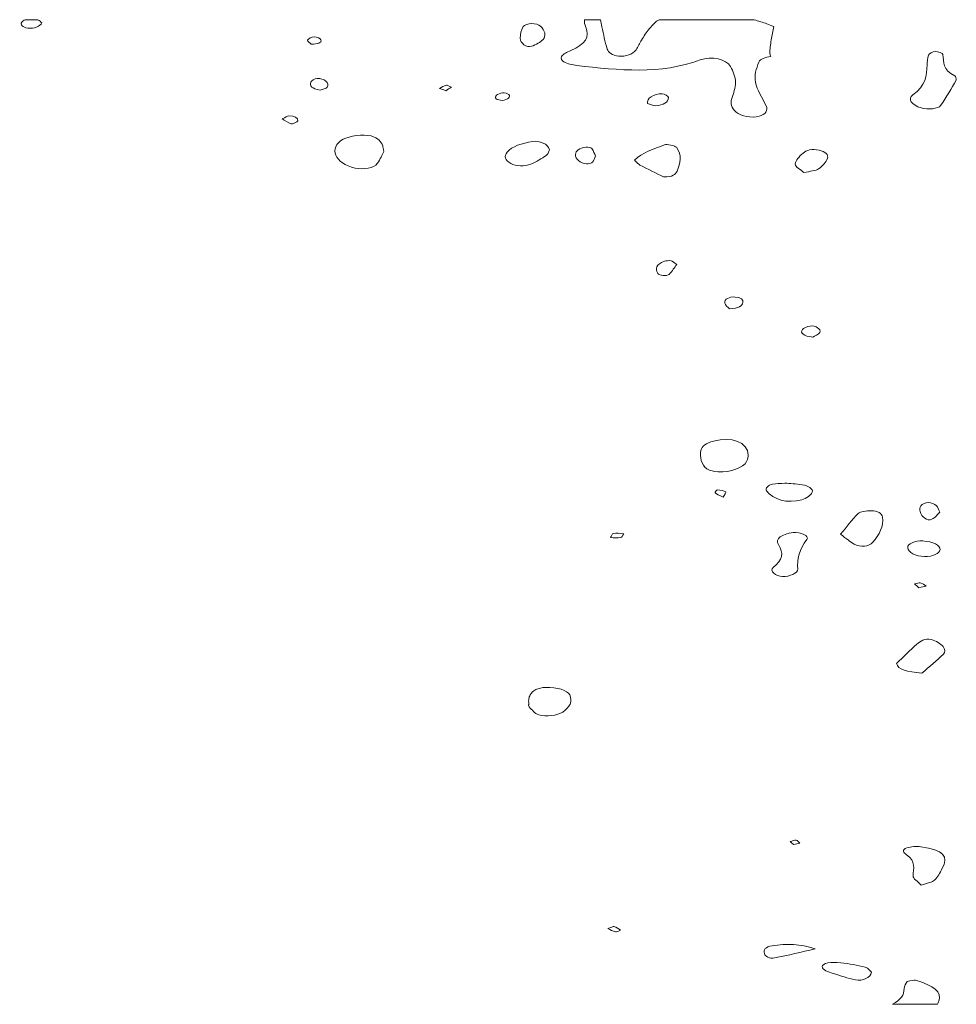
# Model space of a CAD drawing. Extents: x 432 to 1642, y -1026 to -372.
# Tile 1 of 15: x 432 to 534, y -1026 to -919. Entities that reach past the tile are written whole.
import ezdxf

# ---------------------------------------------------------------- set-up
doc = ezdxf.new("R2010")
doc.units = 0
doc.header["$MEASUREMENT"] = 0
doc.layers.add('Layer 1', color=7, linetype='Continuous')

# ---------------------------------------------------------------- blocks, each defined once
blk = doc.blocks.new('block 22')
at = {"layer": 'Layer 1', "lineweight": 0}
blk.add_open_spline([(534.11, -925.15), (534.05, -924.97), (534.1, -924.77), (533.95, -924.7), (532.63, -924.05), (532.73, -923.2), (532.66, -922.35), (532.65, -922.23), (532.09, -922.02), (531.82, -922.03), (531.54, -922.05), (531.16, -922.27), (531.09, -922.44), (530.94, -922.78), (530.94, -923.15), (530.93, -923.5), (530.89, -924.66), (530.79, -925.77), (529.39, -926.75), (528.73, -927.22), (529.27, -927.87), (530.3, -928.18), (531, -928.39), (532.14, -928.29), (532.4, -927.92), (533.05, -927), (533.57, -926.05), (534.11, -925.15)], degree=3, knots=[0, 0, 0, 0, 1, 1, 1, 2, 2, 2, 3, 3, 3, 4, 4, 4, 5, 5, 5, 6, 6, 6, 7, 7, 7, 8, 8, 8, 9, 9, 9, 9], dxfattribs=at)

msp = doc.modelspace()

# ---------------------------------------------------------------- linework, layer by layer
at = {"layer": 'Layer 1', "lineweight": 0}
for points, knots in [([(432.73, -918.57), (432.57, -918.64), (432.43, -918.72), (432.34, -918.84), (432.12, -919.1), (432.46, -919.43), (433, -919.48), (433.71, -919.55), (434.36, -919.33), (434.53, -918.9), (434.41, -918.82), (434.29, -918.67), (434.1, -918.57), (434.1, -918.57), (432.73, -918.57), (432.73, -918.57)], [0, 0, 0, 0, 1, 1, 1, 2, 2, 2, 3, 3, 3, 4, 4, 4, 5, 5, 5, 5]), ([(487.86, -921.47), (488.38, -921.31), (488.8, -921.01), (489.12, -920.73), (489.32, -920.56), (489.25, -920.31), (489.32, -920.01), (489.2, -919.81), (489.12, -919.51), (488.85, -919.28), (488.67, -919.12), (488.2, -918.98), (487.88, -918.98), (487.55, -918.99), (487.04, -919.16), (486.95, -919.32), (486.73, -919.72), (486.63, -920.16), (486.62, -920.58), (486.6, -921.13), (487.33, -921.63), (487.86, -921.47)], [0, 0, 0, 0, 1, 1, 1, 2, 2, 2, 3, 3, 3, 4, 4, 4, 5, 5, 5, 6, 6, 6, 7, 7, 7, 7]), ([(491.38, -923.17), (491.76, -923.36), (492.3, -923.5), (492.8, -923.56), (497.37, -924.08), (501.92, -924.55), (506.22, -922.96), (507.49, -922.49), (509.06, -922.87), (509.51, -923.66), (509.83, -924.22), (510.05, -924.81), (510.07, -925.4), (510.09, -925.98), (509.84, -926.57), (509.66, -927.16), (509.5, -927.69), (509.57, -928.18), (510.14, -928.65), (510.7, -929.1), (511.82, -929.31), (512.63, -929.09), (513.33, -928.9), (513.64, -928.44), (513.4, -927.94), (513, -927.08), (512.41, -926.24), (512.23, -925.36), (512.09, -924.65), (512.33, -923.9), (512.61, -923.18), (512.74, -922.86), (513.3, -922.64), (513.92, -922.59), (513.86, -922.49), (513.83, -922.38), (513.82, -922.27), (513.78, -921.78), (513.89, -921.28), (513.96, -920.78), (514.03, -920.3), (514.14, -919.82), (514.24, -919.3), (513.68, -919.1), (513.27, -918.94), (512.82, -918.8), (512.55, -918.72), (512.32, -918.64), (512.11, -918.57), (512.11, -918.57), (501.74, -918.57), (501.74, -918.57), (501.39, -918.77), (501.08, -919.08), (500.69, -919.54), (500.36, -919.95), (500.1, -920.37), (499.84, -920.79), (499.62, -921.14), (499.49, -921.51), (499.24, -921.85), (498.88, -922.35), (498.08, -922.62), (497.38, -922.54), (496.61, -922.45), (496.21, -922.14), (496.1, -921.77), (495.85, -920.97), (495.7, -920.16), (495.52, -919.35), (495.46, -919.09), (495.42, -918.83), (495.36, -918.57), (495.36, -918.57), (493.62, -918.57), (493.62, -918.57), (493.61, -918.84), (493.64, -919.11), (493.76, -919.37), (494.24, -920.44), (493.72, -921.26), (492.13, -921.92), (491.71, -922.09), (491.32, -922.33), (491.11, -922.58), (490.99, -922.74), (491.14, -923.05), (491.38, -923.17)], [0, 0, 0, 0, 1, 1, 1, 2, 2, 2, 3, 3, 3, 4, 4, 4, 5, 5, 5, 6, 6, 6, 7, 7, 7, 8, 8, 8, 9, 9, 9, 10, 10, 10, 11, 11, 11, 12, 12, 12, 13, 13, 13, 14, 14, 14, 15, 15, 15, 16, 16, 16, 17, 17, 17, 18, 18, 18, 19, 19, 19, 20, 20, 20, 21, 21, 21, 22, 22, 22, 23, 23, 23, 24, 24, 24, 25, 25, 25, 26, 26, 26, 27, 27, 27, 28, 28, 28, 29, 29, 29, 29]), ([(464.93, -920.78), (464.9, -920.64), (464.44, -920.42), (464.21, -920.43), (463.93, -920.44), (463.55, -920.64), (463.47, -920.8), (463.4, -920.93), (463.74, -921.11), (463.86, -921.23), (464.6, -921.25), (465.01, -921.1), (464.93, -920.78)], [0, 0, 0, 0, 1, 1, 1, 2, 2, 2, 3, 3, 3, 4, 4, 4, 4]), ([(464.53, -924.97), (464.26, -924.99), (463.87, -925.23), (463.82, -925.39), (463.7, -925.76), (463.9, -926.11), (464.85, -926.24), (465.07, -926.15), (465.52, -926.06), (465.62, -925.91), (465.9, -925.49), (465.24, -924.93), (464.53, -924.97)], [0, 0, 0, 0, 1, 1, 1, 2, 2, 2, 3, 3, 3, 4, 4, 4, 4]), ([(477.83, -926.05), (478.03, -926.12), (478.22, -926.19), (478.53, -926.31), (478.72, -926.18), (478.93, -926.05), (479.13, -925.92), (478.94, -925.84), (478.68, -925.68), (478.58, -925.71), (478.29, -925.78), (478.08, -925.93), (477.83, -926.05)], [0, 0, 0, 0, 1, 1, 1, 2, 2, 2, 3, 3, 3, 4, 4, 4, 4]), ([(485.38, -926.72), (485.26, -926.62), (484.92, -926.53), (484.71, -926.55), (484.14, -926.58), (483.73, -926.96), (484, -927.19), (484.12, -927.29), (484.44, -927.31), (484.67, -927.37), (485.27, -927.29), (485.66, -926.96), (485.38, -926.72)], [0, 0, 0, 0, 1, 1, 1, 2, 2, 2, 3, 3, 3, 4, 4, 4, 4]), ([(500.49, -927.71), (500.74, -927.78), (501.07, -927.96), (501.37, -927.94), (502.23, -927.9), (502.76, -927.57), (502.77, -927.06), (502.77, -926.91), (502.33, -926.64), (502.1, -926.64), (501.12, -926.64), (500.35, -927.15), (500.49, -927.71)], [0, 0, 0, 0, 1, 1, 1, 2, 2, 2, 3, 3, 3, 4, 4, 4, 4]), ([(461.44, -929.05), (461.26, -929.05), (461.07, -929.2), (460.69, -929.36), (461.02, -929.56), (461.3, -929.78), (461.68, -929.92), (461.77, -929.95), (462.41, -929.72), (462.42, -929.59), (462.46, -929.27), (462.04, -929.06), (461.44, -929.05)], [0, 0, 0, 0, 1, 1, 1, 2, 2, 2, 3, 3, 3, 4, 4, 4, 4]), ([(470.38, -931.24), (469.52, -931.03), (468.02, -931.22), (467.35, -931.59), (465.71, -932.51), (466.43, -934.26), (468.65, -934.74), (469.55, -934.94), (470.72, -934.72), (471.06, -934.24), (471.4, -933.76), (471.6, -933.26), (471.77, -932.94), (471.7, -932.6), (471.7, -932.45), (471.65, -932.31), (471.48, -931.87), (471.21, -931.44), (470.38, -931.24)], [0, 0, 0, 0, 1, 1, 1, 2, 2, 2, 3, 3, 3, 4, 4, 4, 5, 5, 5, 6, 6, 6, 6]), ([(489.45, -933.35), (489.74, -933.13), (489.76, -932.81), (489.8, -932.73), (489.68, -932.1), (488.71, -931.72), (487.99, -931.84), (486.78, -932.03), (485.74, -932.36), (485.2, -933.01), (484.83, -933.44), (484.98, -933.86), (485.59, -934.22), (486.15, -934.55), (487.1, -934.61), (487.79, -934.3), (488.4, -934.02), (488.99, -933.7), (489.45, -933.35)], [0, 0, 0, 0, 1, 1, 1, 2, 2, 2, 3, 3, 3, 4, 4, 4, 5, 5, 5, 6, 6, 6, 6]), ([(493.77, -932.44), (493.04, -932.54), (492.67, -932.85), (492.64, -933.25), (492.6, -933.74), (493.14, -934.22), (493.85, -934.28), (494.05, -934.3), (494.41, -934.2), (494.5, -934.1), (494.67, -933.91), (494.7, -933.68), (494.82, -933.41), (494.71, -933.17), (494.63, -932.88), (494.43, -932.61), (494.35, -932.52), (493.96, -932.41), (493.77, -932.44)], [0, 0, 0, 0, 1, 1, 1, 2, 2, 2, 3, 3, 3, 4, 4, 4, 5, 5, 5, 6, 6, 6, 6]), ([(503.71, -935.06), (504.08, -934.2), (504.25, -933.31), (503.63, -932.47), (503.51, -932.3), (502.56, -932.11), (502.35, -932.2), (501.2, -932.66), (499.85, -933.04), (499.07, -933.86), (499.38, -934.16), (499.47, -934.31), (499.66, -934.4), (500.52, -934.85), (501.41, -935.29), (502.24, -935.7), (503.2, -935.73), (503.56, -935.41), (503.71, -935.06)], [0, 0, 0, 0, 1, 1, 1, 2, 2, 2, 3, 3, 3, 4, 4, 4, 5, 5, 5, 6, 6, 6, 6]), ([(519.11, -934.83), (519.57, -934.5), (519.92, -934.08), (520.08, -933.67), (520.23, -933.3), (519.86, -932.96), (519.16, -932.79), (518.41, -932.6), (517.77, -932.78), (517.42, -933.1), (517.01, -933.46), (516.62, -933.89), (516.58, -934.3), (516.55, -934.58), (517.14, -934.88), (517.51, -935.23), (518.19, -935.07), (518.84, -935.03), (519.11, -934.83)], [0, 0, 0, 0, 1, 1, 1, 2, 2, 2, 3, 3, 3, 4, 4, 4, 5, 5, 5, 6, 6, 6, 6]), ([(503.67, -945.24), (503.37, -945.04), (503.25, -944.88), (503.05, -944.84), (502.84, -944.8), (502.51, -944.82), (502.32, -944.89), (501.44, -945.22), (501.3, -945.69), (501.61, -946.21), (501.68, -946.31), (501.96, -946.43), (502.17, -946.44), (502.39, -946.46), (502.77, -946.41), (502.85, -946.32), (503.18, -945.95), (503.43, -945.56), (503.67, -945.24)], [0, 0, 0, 0, 1, 1, 1, 2, 2, 2, 3, 3, 3, 4, 4, 4, 5, 5, 5, 6, 6, 6, 6]), ([(510.87, -949.37), (510.93, -949.06), (510.66, -948.82), (510.04, -948.78), (509.37, -948.74), (508.83, -949.01), (508.9, -949.44), (508.94, -949.67), (509.24, -949.89), (509.4, -950.08), (510.44, -950.02), (510.79, -949.75), (510.87, -949.37)], [0, 0, 0, 0, 1, 1, 1, 2, 2, 2, 3, 3, 3, 4, 4, 4, 4]), ([(518.48, -953.14), (518.67, -953.02), (519.12, -952.86), (519.24, -952.64), (519.44, -952.28), (518.79, -951.87), (518.18, -951.94), (517.86, -951.98), (517.48, -952.16), (517.35, -952.32), (517.06, -952.69), (517.49, -953.06), (518.48, -953.14)], [0, 0, 0, 0, 1, 1, 1, 2, 2, 2, 3, 3, 3, 4, 4, 4, 4]), ([(511.28, -966.7), (511.42, -966.42), (511.44, -966.13), (511.46, -966.02), (511.39, -964.57), (509.64, -963.94), (507.66, -964.48), (506.88, -964.69), (506.38, -965.02), (506.3, -965.49), (506.24, -965.85), (506.26, -966.22), (506.34, -966.58), (506.52, -967.35), (507.21, -967.8), (508.18, -967.84), (509.53, -967.88), (510.94, -967.38), (511.28, -966.7)], [0, 0, 0, 0, 1, 1, 1, 2, 2, 2, 3, 3, 3, 4, 4, 4, 5, 5, 5, 6, 6, 6, 6]), ([(514.11, -969.17), (513.65, -969.23), (513.27, -969.64), (513.44, -969.88), (514.16, -970.87), (515.69, -971.3), (517.29, -970.87), (517.8, -970.73), (518.3, -970.36), (518.41, -970.05), (518.56, -969.68), (518.01, -969.35), (517.31, -969.23), (516.67, -969.13), (515.99, -969.1), (515.44, -969.05), (514.91, -969.1), (514.51, -969.13), (514.11, -969.17)], [0, 0, 0, 0, 1, 1, 1, 2, 2, 2, 3, 3, 3, 4, 4, 4, 5, 5, 5, 6, 6, 6, 6]), ([(507.84, -970.12), (507.99, -970.27), (508.3, -970.38), (508.71, -970.59), (508.86, -970.31), (509.11, -970.08), (509, -969.99), (508.85, -969.87), (508.42, -969.83), (508.1, -969.8), (508.04, -969.79), (507.77, -970.05), (507.84, -970.12)], [0, 0, 0, 0, 1, 1, 1, 2, 2, 2, 3, 3, 3, 4, 4, 4, 4]), ([(531.43, -973), (531.86, -972.8), (532.07, -972.45), (532.3, -972.23), (532.15, -971.91), (532.13, -971.67), (531.93, -971.5), (531.75, -971.34), (531.36, -971.16), (531.07, -971.16), (530.79, -971.16), (530.4, -971.36), (530.26, -971.52), (530.11, -971.7), (530.12, -971.94), (530.16, -972.15), (530.28, -972.75), (530.99, -973.21), (531.43, -973)], [0, 0, 0, 0, 1, 1, 1, 2, 2, 2, 3, 3, 3, 4, 4, 4, 5, 5, 5, 6, 6, 6, 6]), ([(525, -975.54), (525.73, -974.67), (526.2, -973.75), (526.09, -972.78), (526.04, -972.37), (525.56, -972.07), (524.83, -972.06), (524.36, -972.05), (523.63, -972.17), (523.44, -972.36), (522.73, -973.06), (522.19, -973.81), (521.5, -974.63), (522.17, -975.11), (522.52, -975.43), (522.98, -975.69), (523.64, -976.05), (524.63, -975.97), (525, -975.54)], [0, 0, 0, 0, 1, 1, 1, 2, 2, 2, 3, 3, 3, 4, 4, 4, 5, 5, 5, 6, 6, 6, 6]), ([(496.8, -974.53), (496.6, -974.57), (496.57, -974.83), (496.46, -974.99), (496.83, -975), (497.21, -975.04), (497.56, -974.99), (497.7, -974.98), (497.75, -974.77), (497.89, -974.58), (497.5, -974.55), (497.09, -974.47), (496.8, -974.53)], [0, 0, 0, 0, 1, 1, 1, 2, 2, 2, 3, 3, 3, 4, 4, 4, 4]), ([(516.33, -974.45), (515.18, -974.57), (514.32, -975.13), (514.74, -975.75), (515.36, -976.68), (515.18, -977.43), (514.18, -978.23), (513.71, -978.61), (514.46, -979.23), (515.19, -979.24), (515.95, -979.24), (516.89, -978.86), (516.85, -978.43), (516.75, -977.31), (517.01, -976.25), (517.84, -975.21), (518.15, -974.82), (517.15, -974.36), (516.33, -974.45)], [0, 0, 0, 0, 1, 1, 1, 2, 2, 2, 3, 3, 3, 4, 4, 4, 5, 5, 5, 6, 6, 6, 6]), ([(528.83, -976.09), (528.89, -976.63), (529.64, -977.03), (530.66, -977.05), (531.54, -977.07), (532.31, -976.72), (532.34, -976.3), (532.36, -975.82), (531.58, -975.42), (530.47, -975.36), (529.58, -975.31), (528.78, -975.66), (528.83, -976.09)], [0, 0, 0, 0, 1, 1, 1, 2, 2, 2, 3, 3, 3, 4, 4, 4, 4]), ([(529.56, -980.04), (529.72, -980.19), (529.89, -980.33), (530.04, -980.46), (530.39, -980.38), (530.61, -980.33), (530.83, -980.28), (530.62, -980.15), (530.45, -979.99), (530.19, -979.92), (530.06, -979.88), (529.77, -980), (529.56, -980.04)], [0, 0, 0, 0, 1, 1, 1, 2, 2, 2, 3, 3, 3, 4, 4, 4, 4]), ([(530.37, -989.76), (531.2, -989.04), (532.03, -988.38), (532.7, -987.68), (532.92, -987.46), (532.88, -987.09), (532.68, -986.86), (532.4, -986.56), (531.93, -986.22), (531.39, -986.1), (530.68, -985.93), (530.17, -986.29), (529.82, -986.6), (529.07, -987.28), (528.36, -987.98), (527.61, -988.69), (527.72, -989.41), (528.75, -989.57), (530.37, -989.76)], [0, 0, 0, 0, 1, 1, 1, 2, 2, 2, 3, 3, 3, 4, 4, 4, 5, 5, 5, 6, 6, 6, 6]), ([(489.39, -991.31), (488.59, -991.34), (487.91, -991.66), (487.71, -992.13), (487.64, -992.28), (487.58, -992.42), (487.56, -992.57), (487.53, -992.71), (487.55, -992.86), (487.55, -993.18), (487.55, -993.15), (487.49, -993.32), (487.61, -993.44), (487.91, -993.75), (488.17, -994.13), (488.66, -994.3), (489.41, -994.56), (490.72, -994.35), (491.25, -994), (492.06, -993.45), (492.33, -992.82), (492.01, -992.13), (491.76, -991.61), (490.65, -991.28), (489.39, -991.31)], [0, 0, 0, 0, 1, 1, 1, 2, 2, 2, 3, 3, 3, 4, 4, 4, 5, 5, 5, 6, 6, 6, 7, 7, 7, 8, 8, 8, 8]), ([(516.68, -1007.96), (516.48, -1007.94), (516.24, -1008.05), (516.01, -1008.1), (516.14, -1008.21), (516.26, -1008.32), (516.39, -1008.43), (516.62, -1008.37), (516.84, -1008.32), (517.07, -1008.27), (516.94, -1008.16), (516.84, -1007.98), (516.68, -1007.96)], [0, 0, 0, 0, 1, 1, 1, 2, 2, 2, 3, 3, 3, 4, 4, 4, 4]), ([(530.29, -1012.86), (530.95, -1012.62), (531.52, -1012.53), (531.74, -1012.32), (532.12, -1011.95), (532.32, -1011.51), (532.55, -1011.09), (533.33, -1009.68), (532.73, -1009.03), (530.25, -1008.67), (529.79, -1008.61), (529.15, -1008.66), (528.74, -1008.79), (528.14, -1008.97), (528.37, -1009.32), (528.7, -1009.54), (529.74, -1010.25), (529.45, -1011.04), (529.4, -1011.84), (529.38, -1012.14), (529.9, -1012.44), (530.29, -1012.86)], [0, 0, 0, 0, 1, 1, 1, 2, 2, 2, 3, 3, 3, 4, 4, 4, 5, 5, 5, 6, 6, 6, 7, 7, 7, 7]), ([(496.17, -1017.58), (496.46, -1017.71), (496.7, -1017.86), (497.01, -1017.95), (497.11, -1017.98), (497.37, -1017.83), (497.56, -1017.77), (497.32, -1017.62), (497.1, -1017.46), (496.83, -1017.34), (496.77, -1017.32), (496.47, -1017.47), (496.17, -1017.58)], [0, 0, 0, 0, 1, 1, 1, 2, 2, 2, 3, 3, 3, 4, 4, 4, 4]), ([(514.05, -1019.45), (513.32, -1019.56), (513.07, -1019.9), (513.21, -1020.31), (513.33, -1020.64), (513.78, -1020.88), (514.31, -1020.78), (515.81, -1020.5), (517.26, -1020.13), (518.73, -1019.79), (517.16, -1019.26), (515.6, -1019.21), (514.05, -1019.45)], [0, 0, 0, 0, 1, 1, 1, 2, 2, 2, 3, 3, 3, 4, 4, 4, 4]), ([(524.17, -1021.79), (523.35, -1021.56), (522.44, -1021.42), (521.53, -1021.3), (520.52, -1021.16), (519.5, -1021.39), (519.51, -1021.7), (519.51, -1022.15), (520.15, -1022.29), (520.71, -1022.47), (521.51, -1022.72), (522.29, -1022.99), (523.14, -1023.18), (523.86, -1023.33), (524.82, -1022.92), (524.88, -1022.34), (524.74, -1022.22), (524.56, -1021.9), (524.17, -1021.79)], [0, 0, 0, 0, 1, 1, 1, 2, 2, 2, 3, 3, 3, 4, 4, 4, 5, 5, 5, 6, 6, 6, 6]), ([(529.67, -1023.22), (529.49, -1023.18), (529.17, -1023.28), (528.75, -1023.33), (528.65, -1023.57), (528.41, -1023.85), (528.42, -1024.12), (528.46, -1024.81), (528.07, -1025.33), (527.17, -1025.83), (527.17, -1025.83), (532.07, -1025.83), (532.07, -1025.83), (532.12, -1025.71), (532.17, -1025.6), (532.21, -1025.48), (532.57, -1024.49), (531.64, -1023.77), (529.67, -1023.22)], [0, 0, 0, 0, 1, 1, 1, 2, 2, 2, 3, 3, 3, 4, 4, 4, 5, 5, 5, 6, 6, 6, 6])]:
    msp.add_open_spline(points, degree=3, knots=knots, dxfattribs=at)

# ---------------------------------------------------------------- block references
at = {"layer": 'Layer 1'}
msp.add_blockref('block 22', (0, 0), dxfattribs=at)

doc.saveas('drawing.dxf')
